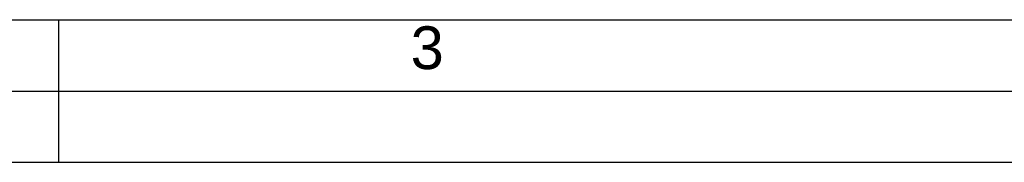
# Model space of a CAD drawing. Header units: millimetres. Extents: x 0 to 420, y 0 to 297.
# Tile 35 of 72: x 232 to 301, y 0 to 10. Entities that reach past the tile are written whole.
import ezdxf

# ---------------------------------------------------------------- set-up
doc = ezdxf.new("R2010")
doc.units = ezdxf.units.MM
doc.header["$LTSCALE"] = 23.1
doc.layers.get('0').update_dxf_attribs({"linetype": 'CONTINUOUS'})
doc.styles.add('TEXTSTYLE_2', font='arial.ttf')

msp = doc.modelspace()

# ---------------------------------------------------------------- linework, layer by layer
at = {"color": 7, "linetype": 'CONTINUOUS'}
for p, q in [((25, 10), (410, 10)), ((232.75, 0), (237.25, 0))]:
    msp.add_line(p, q, dxfattribs=at)
at = {"color": 2, "linetype": 'CONTINUOUS'}
for p, q in [((235, 0), (235, 10)), ((20, 5), (415, 5)), ((0, 0), (232.75, 0)), ((237.25, 0), (420, 0))]:
    msp.add_line(p, q, dxfattribs=at)

# ---------------------------------------------------------------- texts
at = {"color": 2, "linetype": 'CONTINUOUS', "insert": (259.729, 9.53753), "char_height": 3, "width": 2.330855, "attachment_point": 1, "line_spacing_factor": 0.9, "style": 'TEXTSTYLE_2'}
msp.add_mtext('3', dxfattribs=at)

doc.saveas('drawing.dxf')
